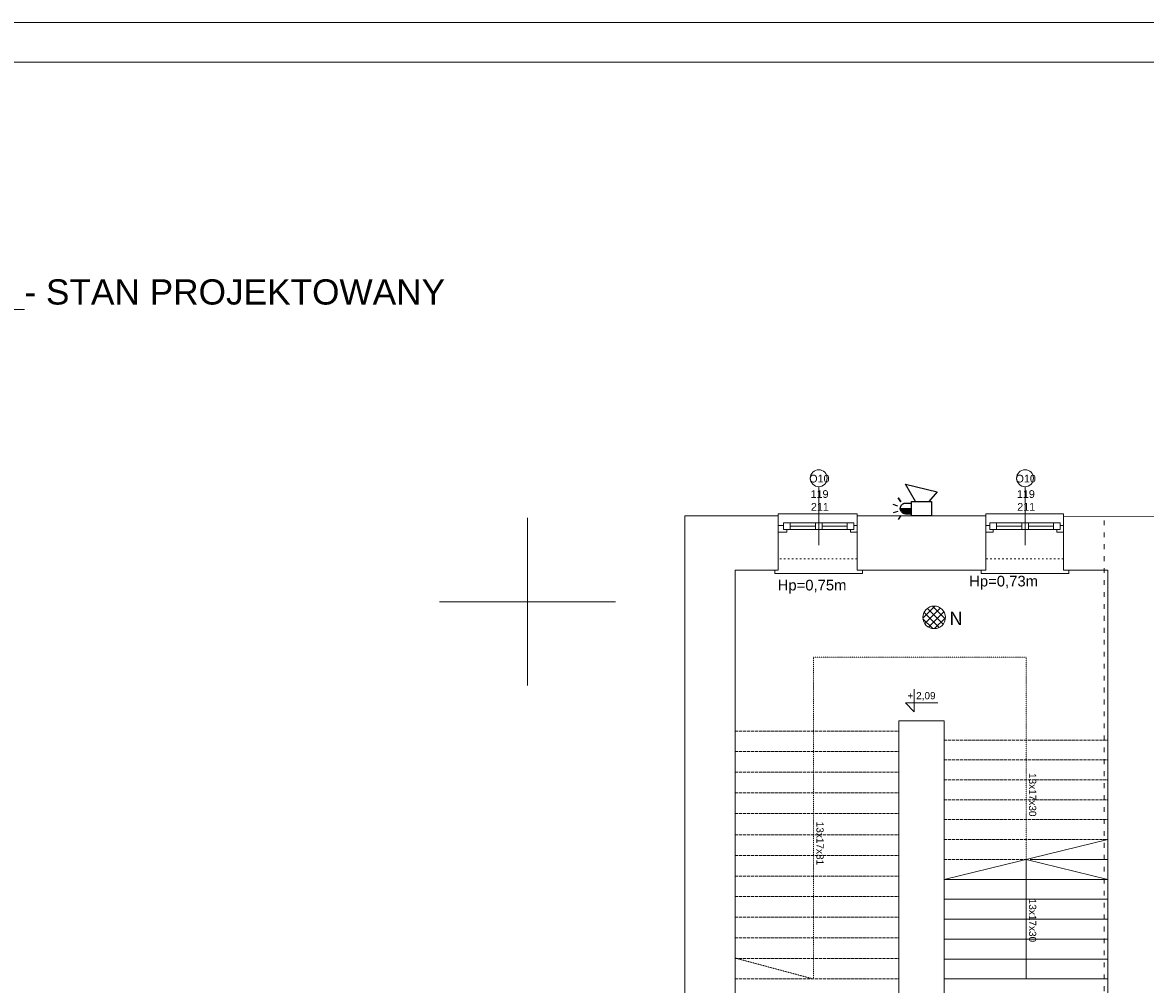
# Model space of a CAD drawing. Header units: centimetres. Extents: x 74448 to 96987, y -37016 to -10817.
# Tile 121 of 174: x 77001 to 78694, y -21291 to -19842. Entities that reach past the tile are written whole.
import ezdxf

# ---------------------------------------------------------------- set-up
doc = ezdxf.new("R2010")
doc.units = ezdxf.units.CM
doc.header["$LTSCALE"] = 0.02
doc.linetypes.add('ACAD_ISO02W100', pattern=[15, 12, -3])
doc.linetypes.add('ACAD_ISO03W100', pattern=[30, 12, -18])
doc.layers.get('0').update_dxf_attribs({"color": 8, "lineweight": 13})
for name, color, linetype, lineweight in [('_AUDIO', 7, 'Continuous', 18), ('_pk_tabelka', 7, 'Continuous', 15), ('LINIE PRZEKROJOWE', 8, 'Continuous', 13), ('OPISY', 8, 'Continuous', 13), ('OSIE', 8, 'ACAD_ISO03W100', 13), ('SSWiN', 7, 'Continuous', 25), ('stolarka', 8, 'Continuous', 13), ('STREFY POZ', 8, 'Continuous', 13), ('WIDOK', 8, 'Continuous', 13)]:
    doc.layers.add(name, color=color, linetype=linetype, lineweight=lineweight)
doc.styles.add('ARCH. STANDARD', font='arial.ttf')
doc.styles.get("Standard").update_dxf_attribs({"font": 'arial.ttf', "height": 12})
doc.styles.add('Tomasz_W legenda', font='TCM_____.TTF')

# ---------------------------------------------------------------- blocks, each defined once
blk = doc.blocks.new('AAT_SYGN.OPT.AKU')
blk.add_hatch(color=256).paths.add_polyline_path([(6.3, 18.5), (6.3, 28.7), (6.1, 28.7), (5.6, 28.6), (5.1, 28.5), (4.7, 28.3), (4.3, 28.1), (4, 27.9), (3.6, 27.7), (3.3, 27.4), (2.9, 27.1), (2.6, 26.6), (2.3, 26.2), (2.1, 25.8), (1.9, 25.4), (1.8, 25), (1.7, 24.6), (1.7, 24.3), (1.7, 23.8), (1.7, 18.5)])
for points in [[(3.9, 30.9), (2.6, 35.1)], [(8.7, 30.9), (10.1, 35.1)], [(0.1, 28.1), (-3.5, 30.7)], [(1.7, 23.8), (1.7, 24.3), (1.7, 24.6), (1.8, 25), (1.9, 25.4), (2.1, 25.8), (2.3, 26.2), (2.6, 26.6), (2.9, 27.1), (3.3, 27.4), (3.6, 27.7), (4, 27.9), (4.3, 28.1), (4.7, 28.3), (5.1, 28.5), (5.6, 28.6), (6.1, 28.7), (6.6, 28.7), (6.9, 28.7), (7.4, 28.6), (7.7, 28.5), (8.1, 28.4), (8.5, 28.3), (8.8, 28.1), (9.1, 28), (9.4, 27.8), (9.6, 27.6), (9.8, 27.5), (10, 27.3), (10.3, 26.9), (10.5, 26.7), (10.7, 26.4), (10.9, 26.1), (11.1, 25.8), (11.2, 25.3), (11.3, 25.1), (11.4, 24.7), (11.4, 24.4), (11.5, 24.1), (11.5, 23.8)], [(1.7, 23.8), (1.7, 18.5)], [(6.3, 18.5), (6.3, 28.7)], [(11.5, 23.8), (11.5, 18.5)], [(13.1, 14.7), (28.7, 24), (21.7, -5.1), (13.1, 2.5)]]:
    blk.add_lwpolyline(points)
for points in [[(12.6, 28.1), (16.2, 30.7)], [(0, 18.5), (13.1, 18.5), (13.1, 0), (0, 0)]]:
    blk.add_lwpolyline(points, close=True)

msp = doc.modelspace()

# ---------------------------------------------------------------- hatches: boundary and pattern name
at = {"layer": '_AUDIO'}
h = msp.add_hatch(dxfattribs=at)
h.set_pattern_fill('ANSI37', color=256, scale=2.5)
h.set_pattern_definition([(45, (-5798.748, -5798.748), (-5.6126601, 5.6126601), []), (135, (-5798.748, -5798.748), (-5.6126601, -5.6126601), [])])
h.paths.add_polyline_path([(78392, -20738.1, 1), (78358, -20738.1, 1)])

# ---------------------------------------------------------------- linework, layer by layer
for points in [[(78140, -20584.9), (78140, -20581.9), (78259, -20581.9), (78259, -20584.9)], [(78453, -20584.9), (78453, -20581.9), (78570, -20581.9), (78570, -20586.6)], [(78140, -20666.9), (78135, -20666.9), (78135, -20671.9), (78262, -20671.9), (78267, -20671.9), (78267, -20666.9)], [(78451, -20666.9), (78446, -20666.9), (78446, -20671.9), (78573, -20671.9), (78578, -20671.9), (78578, -20666.9)], [(78519.5, -21102.9), (78637, -21102.9)], [(78390, -21132.9), (78637, -21132.9)], [(78390, -21162.9), (78637, -21162.9)], [(78390, -21192.9), (78637, -21192.9)], [(78390, -21222.9), (78637, -21222.9)], [(78390, -21252.9), (78637, -21252.9)], [(78390, -21282.9), (78637, -21282.9)]]:
    msp.add_lwpolyline(points)
at = {"linetype": 'ACAD_ISO02W100', "ltscale": 20}
for points in [[(78075, -20909.4), (78322, -20909.4)], [(78390, -20922.9), (78637, -20922.9)], [(78075, -20940.4), (78322, -20940.4)], [(78390, -20952.9), (78637, -20952.9)], [(78075, -20971.4), (78322, -20971.4)], [(78390, -20982.9), (78637, -20982.9)], [(78075, -21002.4), (78322, -21002.4)], [(78390, -21012.9), (78637, -21012.9)], [(78075, -21033.4), (78322, -21033.4)], [(78390, -21042.9), (78637, -21042.9)], [(78075, -21065.9), (78322, -21065.9)], [(78390, -21072.9), (78637, -21072.9)], [(78075, -21096.9), (78322, -21096.9)], [(78390, -21102.9), (78513.5, -21102.9)], [(78075, -21127.9), (78322, -21127.9)], [(78075, -21158.9), (78322, -21158.9)], [(78075, -21189.9), (78322, -21189.9)], [(78075, -21220.9), (78322, -21220.9)], [(78075, -21251.9), (78322, -21251.9)], [(78075, -21282.9), (78322, -21282.9)]]:
    msp.add_lwpolyline(points, dxfattribs=at)
at = {"layer": '_AUDIO'}
msp.add_circle((78375, -20738.1), 17, dxfattribs=at)
at = {"layer": '_pk_tabelka', "color": 7, "ltscale": 3}
for p, q in [((82865.7, -19841.8), (74455.7, -19841.8)), ((82805.7, -19901.8), (74705.7, -19901.8))]:
    msp.add_line(p, q, dxfattribs=at)
at = {"layer": 'LINIE PRZEKROJOWE'}
for points in [[(77762, -20714.6), (77762, -20588.4)], [(77999, -21428.9), (77999, -20584.9), (78140, -20584.9)], [(77999, -21428.9), (77999, -20584.9), (78140, -20584.9)], [(78075, -20666.9), (78140, -20666.9), (78140, -20584.9)], [(78259, -20584.9), (78453, -20584.9)], [(78259, -20584.9), (78453, -20584.9)], [(78259, -20666.9), (78259, -20584.9)], [(78259, -20666.9), (78453, -20666.9), (78453, -20584.9)], [(78570, -20585.8), (79008, -20586.6), (79008, -20878.6)], [(78570, -20666.9), (78570, -20585.8)], [(78075, -21453.9), (78075, -20666.9)], [(78140, -20666.9), (78075, -20666.9)], [(78453, -20666.9), (78259, -20666.9)], [(78637, -21448.9), (78637, -20666.9), (78570, -20666.9)], [(77629.2, -20714.6), (77894.7, -20714.6)], [(77762, -20714.6), (77762, -20840.8)], [(78322, -21310.9), (78322, -20893.9), (78390, -20893.9), (78390, -21310.9)], [(78390, -21132.9), (78637, -21072.9)]]:
    msp.add_lwpolyline(points, dxfattribs=at)
at = {"layer": 'OPISY'}
for p, q in [((78345.1, -20846.4), (78345.1, -20880.6)), ((78345.1, -20880.6), (78331.6, -20867.1)), ((78331.6, -20867.1), (78380.8, -20867.1))]:
    msp.add_line(p, q, dxfattribs=at)
for points in [[(78201, -20541.2), (78201, -20629.3)], [(78512, -20541.2), (78512, -20629.3)]]:
    msp.add_lwpolyline(points, dxfattribs=at)
for centre in [(78201, -20528.5), (78512, -20528.5)]:
    msp.add_circle(centre, 12.7, dxfattribs=at)
at = {"layer": 'OSIE'}
msp.add_lwpolyline([(78513.5, -21102.9), (78513.5, -20797.9), (78316, -20797.9), (78193, -20797.9), (78193, -21282.9), (78075, -21251.4)], dxfattribs=at)
at = {"layer": 'OSIE', "linetype": 'ByBlock'}
msp.add_lwpolyline([(78513.5, -21282.9), (78513.5, -21102.9), (78637, -21132.9)], dxfattribs=at)
at = {"layer": 'stolarka'}
for points in [[(78153, -20605.9), (78153, -20609.6), (78140, -20609.6), (78140, -20599.6), (78148, -20599.6)], [(78148, -20595.9), (78252, -20595.9)], [(78158, -20600.9), (78196, -20600.9)], [(78206, -20600.9), (78244, -20600.9)], [(78254, -20599.6), (78259, -20599.6), (78259, -20609.6), (78249, -20609.6), (78249, -20605.9)], [(78464, -20605.9), (78464, -20609.6), (78453, -20609.6), (78453, -20599.6), (78459, -20599.6)], [(78459, -20595.9), (78563, -20595.9)], [(78469, -20600.9), (78507, -20600.9)], [(78517, -20600.9), (78555, -20600.9)], [(78565, -20599.6), (78570, -20599.6), (78570, -20609.6), (78560, -20609.6), (78560, -20605.9)], [(78148, -20605.9), (78254, -20605.9)], [(78459, -20605.9), (78565, -20605.9)]]:
    msp.add_lwpolyline(points, dxfattribs=at)
for points in [[(78148, -20595.9), (78158, -20595.9), (78158, -20605.9), (78148, -20605.9)], [(78196, -20595.9), (78206, -20595.9), (78206, -20605.9), (78196, -20605.9)], [(78244, -20595.9), (78254, -20595.9), (78254, -20605.9), (78244, -20605.9)], [(78459, -20595.9), (78469, -20595.9), (78469, -20605.9), (78459, -20605.9)], [(78507, -20595.9), (78517, -20595.9), (78517, -20605.9), (78507, -20605.9)], [(78555, -20595.9), (78565, -20595.9), (78565, -20605.9), (78555, -20605.9)]]:
    msp.add_lwpolyline(points, close=True, dxfattribs=at)
at = {"layer": 'STREFY POZ', "linetype": 'ACAD_ISO03W100', "ltscale": 30}
msp.add_lwpolyline([(77999, -21413.1), (78084.2, -21413.1), (78084.2, -21445.2), (78631.3, -21445.2), (78631.3, -20585.9)], dxfattribs=at)
at = {"layer": 'WIDOK', "linetype": 'ACAD_ISO03W100', "ltscale": 10}
for points in [[(78259, -20649.9), (78142, -20649.9)], [(78570, -20649.9), (78453, -20649.9)]]:
    msp.add_lwpolyline(points, dxfattribs=at)

# ---------------------------------------------------------------- block references
at = {"layer": 'SSWiN', "xscale": 1.647762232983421, "yscale": 1.647762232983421, "zscale": 1.647762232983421, "rotation": 89.99999999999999}
msp.add_blockref('AAT_SYGN.OPT.AKU', (78371.2, -20584.9), dxfattribs=at)

# ---------------------------------------------------------------- texts
at = {"insert": (76593.9, -20228.8), "char_height": 38, "width": 2031.92, "attachment_point": 1, "style": 'ARCH. STANDARD'}
msp.add_mtext('{\\fArial|b1|i0|c238|p34;\\L\\C256;RZUT\\fArial|b1|i0|c0|p34; \\fArial|b1|i0|c238|p34;1 PIĘTRA\\fArial|b0|i0|c238|p34;\\l - STAN PROJEKTOWANY \\PSK\\fArial|b0|i0|c0|p34;A\\fArial|b0|i0|c238|p34;L\\fArial|b0|i0|c0|p34;A \\fArial|b0|i0|c238|p34;1:100}', dxfattribs=at)
at = {"layer": '_AUDIO', "insert": (78398.3, -20729.6), "char_height": 20, "width": 16.573, "attachment_point": 1, "style": 'Tomasz_W legenda'}
msp.add_mtext('N', dxfattribs=at)
at = {"layer": 'OPISY', "ltscale": 0.15}
for s, p in [('Hp=0,75m', (78139.1, -20697.5)), ('Hp=0,73m', (78427.8, -20691.5))]:
    msp.add_text(s, height=16, dxfattribs=at).set_placement(p)
at = {"layer": 'OPISY'}
for s, insert, char_height, width, attachment_point in [('\\pi-8.0879;O10', (78194.8, -20535), 11.574, 12.831, 7), ('\\pi-8.0879;O10', (78505.8, -20535), 11.574, 12.831, 7), ('{\\fArial|b0|i0|c238|p34;+ 2,09}', (78334.8, -20850.7), 10.8, 58.572, 1)]:
    msp.add_mtext(s, dxfattribs=dict(at, insert=insert, char_height=char_height, width=width, attachment_point=attachment_point))
at = {"layer": 'OPISY', "char_height": 10.8, "width": 58.572, "attachment_point": 1, "rotation": 270}
for s, insert in [('{\\fArial|b0|i0|c238|p34;13x17x30}', (78528.8, -20972.7)), ('{\\fArial|b0|i0|c238|p34;13x17x31}', (78208.4, -21046)), ('{\\fArial|b0|i0|c238|p34;13x17x30}', (78528.8, -21162))]:
    msp.add_mtext(s, dxfattribs=dict(at, insert=insert))
at = {"layer": 'stolarka', "char_height": 11.574, "width": 12.831, "attachment_point": 7}
for insert in [(78194.6, -20577.4), (78505.6, -20577.4)]:
    msp.add_mtext('\\pi-5.8378;119\\P\\pi-5.3522;211', dxfattribs=dict(at, insert=insert))

doc.saveas('drawing.dxf')
